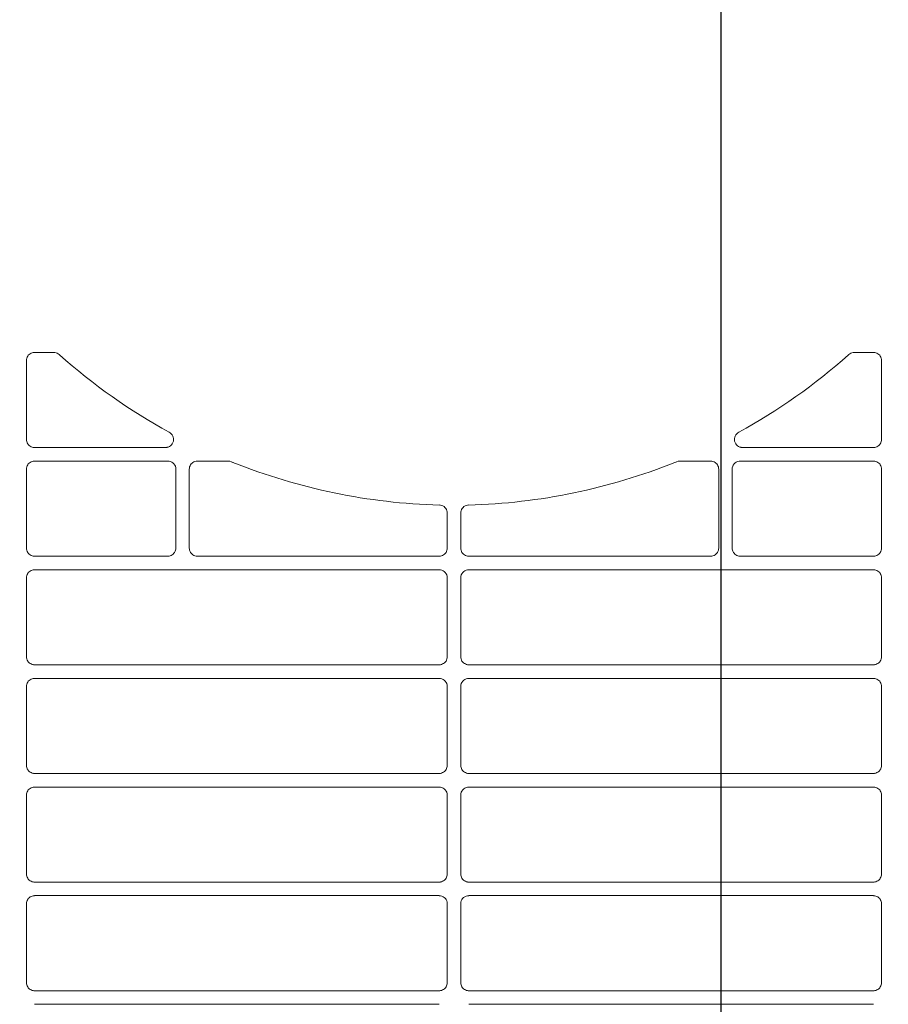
# Model space of a CAD drawing. Header units: millimetres. Extents: x -3034 to 546681, y -100001 to 133386.
# Tile 167 of 173: x 102519 to 102679, y -18222 to -18041. Entities that reach past the tile are written whole.
import ezdxf

# ---------------------------------------------------------------- set-up
doc = ezdxf.new("R2010")
doc.units = ezdxf.units.MM
doc.linetypes.add('ACAD_ISO03W100', pattern=[150, 60, -90])
doc.layers.get('Defpoints').update_dxf_attribs({"color": 252})
for name, color, linetype in [('___INST__AR_podstawy', 3, 'Continuous'), ('DETAIL', 5, 'Continuous'), ('ELEK CIENKIE', 80, 'Continuous'), ('ELEK ODGROMÓWKA', 214, 'Continuous'), ('HVAC_CT_opisy', 3, 'Continuous')]:
    doc.layers.add(name, color=color, linetype=linetype)
doc.layers.add('I_WYMIARY', color=6, linetype='Continuous', lineweight=18)
doc.styles.add('DETALE1_100', font='arial.ttf', dxfattribs={"width": 0.6, "height": 200})
doc.dimstyles.new('Detale 1_100', dxfattribs={"dimscale": 0.12, "dimtxt": 250, "dimasz": 20, "dimexe": 50, "dimexo": 0, "dimgap": 30, "dimtad": 1, "dimdec": 1, "dimlfac": 0.1, "dimzin": 9, "dimdsep": 46, "dimtxsty": 'DETALE1_100', "dimblk1": 'DIM_KRESKA_', "dimblk2": 'DIM_KRESKA_', "dimsah": 1, "dimcen": 0, "dimse1": 1, "dimse2": 1, "dimclrd": 256, "dimclre": 256, "dimclrt": 256, "dimadec": 0, "dimazin": 0, "dimtfac": 0.01, "dimtdec": 1, "dimtix": 1, "dimtofl": 0, "dimtmove": 0, "dimatfit": 3, "dimfxl": 1, "dimtolj": 1, "dimtzin": 12, "dimlwd": -1, "dimarcsym": 0})

# ---------------------------------------------------------------- blocks, each defined once
blk = doc.blocks.new('iglice')
at = {"layer": 'ELEK CIENKIE', "color": 80, "linetype": 'ACAD_ISO03W100', "ltscale": 3}
blk.add_circle((-5706.4, 7322.5), 4350, dxfattribs=at)
blk = doc.blocks.new('wentDACH')
at = {"layer": 'DETAIL', "color": 8, "linetype": 'Continuous', "lineweight": 9}
for p, q in [((-83514.13, 25298.32), (-83513.98, 25298.47)), ((-83513.98, 25298.47), (-83513.81, 25298.6)), ((-83513.81, 25298.6), (-83513.63, 25298.7)), ((-83513.63, 25298.7), (-83513.43, 25298.78)), ((-83513.43, 25298.78), (-83513.22, 25298.83)), ((-83509.46, 25298.84), (-83512.99, 25298.84)), ((-83508.38, 25298.4), (-83508.46, 25298.46)), ((-83363.07, 25298.4), (-83362.99, 25298.46)), ((-83361.99, 25298.84), (-83358.46, 25298.84)), ((-83358.02, 25298.78), (-83358.23, 25298.83)), ((-83357.82, 25298.7), (-83358.02, 25298.78)), ((-83357.64, 25298.6), (-83357.82, 25298.7)), ((-83357.47, 25298.47), (-83357.64, 25298.6)), ((-83357.32, 25298.32), (-83357.47, 25298.47)), ((-83514.48, 25297.35), (-83514.47, 25297.56)), ((-83514.48, 25297.35), (-83514.48, 25282.84)), ((-83514.47, 25297.56), (-83514.43, 25297.77)), ((-83514.43, 25297.77), (-83514.35, 25297.97)), ((-83514.35, 25297.97), (-83514.25, 25298.15)), ((-83514.25, 25298.15), (-83514.13, 25298.32)), ((-83357.2, 25298.15), (-83357.32, 25298.32)), ((-83357.1, 25297.97), (-83357.2, 25298.15)), ((-83357.02, 25297.77), (-83357.1, 25297.97)), ((-83356.98, 25297.56), (-83357.02, 25297.77)), ((-83356.96, 25297.35), (-83356.98, 25297.56)), ((-83356.96, 25297.35), (-83356.96, 25282.84)), ((-83488.19, 25284.16), (-83487.98, 25284.03)), ((-83487.98, 25284.03), (-83487.8, 25283.86)), ((-83383.47, 25284.03), (-83383.65, 25283.86)), ((-83383.26, 25284.16), (-83383.47, 25284.03)), ((-83514.47, 25282.63), (-83514.48, 25282.84)), ((-83514.43, 25282.42), (-83514.47, 25282.63)), ((-83514.35, 25282.22), (-83514.43, 25282.42)), ((-83514.25, 25282.04), (-83514.35, 25282.22)), ((-83487.8, 25283.86), (-83487.64, 25283.67)), ((-83487.64, 25283.67), (-83487.52, 25283.45)), ((-83487.49, 25282.25), (-83487.61, 25282.03)), ((-83487.52, 25283.45), (-83487.43, 25283.22)), ((-83487.41, 25282.48), (-83487.49, 25282.25)), ((-83487.43, 25283.22), (-83487.38, 25282.98)), ((-83487.38, 25282.73), (-83487.41, 25282.48)), ((-83487.38, 25282.98), (-83487.38, 25282.73)), ((-83384.06, 25282.98), (-83384.07, 25282.73)), ((-83384.07, 25282.73), (-83384.04, 25282.48)), ((-83384.02, 25283.22), (-83384.06, 25282.98)), ((-83384.04, 25282.48), (-83383.96, 25282.25)), ((-83383.93, 25283.45), (-83384.02, 25283.22)), ((-83383.96, 25282.25), (-83383.84, 25282.03)), ((-83383.81, 25283.67), (-83383.93, 25283.45)), ((-83383.65, 25283.86), (-83383.81, 25283.67)), ((-83357.2, 25282.04), (-83357.1, 25282.22)), ((-83357.1, 25282.22), (-83357.02, 25282.42)), ((-83357.02, 25282.42), (-83356.98, 25282.63)), ((-83356.98, 25282.63), (-83356.96, 25282.84)), ((-83514.13, 25281.87), (-83514.25, 25282.04)), ((-83513.98, 25281.72), (-83514.13, 25281.87)), ((-83513.81, 25281.59), (-83513.98, 25281.72)), ((-83513.63, 25281.49), (-83513.81, 25281.59)), ((-83513.43, 25281.41), (-83513.63, 25281.49)), ((-83513.23, 25281.36), (-83513.43, 25281.41)), ((-83512.99, 25281.34), (-83488.88, 25281.34)), ((-83488.81, 25281.35), (-83488.88, 25281.34)), ((-83488.74, 25281.35), (-83488.81, 25281.35)), ((-83488.67, 25281.36), (-83488.74, 25281.35)), ((-83488.6, 25281.37), (-83488.67, 25281.36)), ((-83488.53, 25281.38), (-83488.6, 25281.37)), ((-83488.46, 25281.4), (-83488.53, 25281.38)), ((-83488.39, 25281.42), (-83488.46, 25281.4)), ((-83488.15, 25281.53), (-83488.38, 25281.43)), ((-83487.94, 25281.66), (-83488.15, 25281.53)), ((-83487.76, 25281.83), (-83487.94, 25281.66)), ((-83487.61, 25282.03), (-83487.76, 25281.83)), ((-83383.84, 25282.03), (-83383.69, 25281.83)), ((-83383.69, 25281.83), (-83383.51, 25281.66)), ((-83383.51, 25281.66), (-83383.3, 25281.53)), ((-83383.3, 25281.53), (-83383.07, 25281.43)), ((-83383.06, 25281.42), (-83382.99, 25281.4)), ((-83382.99, 25281.4), (-83382.92, 25281.38)), ((-83382.92, 25281.38), (-83382.85, 25281.37)), ((-83382.85, 25281.37), (-83382.78, 25281.36)), ((-83382.78, 25281.36), (-83382.71, 25281.35)), ((-83382.71, 25281.35), (-83382.64, 25281.35)), ((-83382.64, 25281.35), (-83382.57, 25281.34)), ((-83358.46, 25281.34), (-83382.57, 25281.34)), ((-83358.22, 25281.36), (-83358.02, 25281.41)), ((-83358.02, 25281.41), (-83357.82, 25281.49)), ((-83357.82, 25281.49), (-83357.64, 25281.59)), ((-83357.64, 25281.59), (-83357.47, 25281.72)), ((-83357.47, 25281.72), (-83357.32, 25281.87)), ((-83357.32, 25281.87), (-83357.2, 25282.04)), ((-83513.98, 25278.47), (-83513.81, 25278.6)), ((-83513.81, 25278.6), (-83513.63, 25278.7)), ((-83513.63, 25278.7), (-83513.43, 25278.78)), ((-83513.43, 25278.78), (-83513.22, 25278.83)), ((-83488.46, 25278.84), (-83512.99, 25278.84)), ((-83483.98, 25278.47), (-83483.81, 25278.6)), ((-83483.81, 25278.6), (-83483.63, 25278.7)), ((-83483.63, 25278.7), (-83483.43, 25278.78)), ((-83483.43, 25278.78), (-83483.22, 25278.83)), ((-83477.32, 25278.84), (-83482.99, 25278.84)), ((-83394.13, 25278.84), (-83388.46, 25278.84)), ((-83388.02, 25278.78), (-83388.23, 25278.83)), ((-83387.82, 25278.7), (-83388.02, 25278.78)), ((-83387.64, 25278.6), (-83387.82, 25278.7)), ((-83387.47, 25278.47), (-83387.64, 25278.6)), ((-83382.99, 25278.84), (-83358.46, 25278.84)), ((-83358.02, 25278.78), (-83358.23, 25278.83)), ((-83357.82, 25278.7), (-83358.02, 25278.78)), ((-83357.64, 25278.6), (-83357.82, 25278.7)), ((-83357.47, 25278.47), (-83357.64, 25278.6)), ((-83514.48, 25277.35), (-83514.47, 25277.56)), ((-83514.48, 25277.35), (-83514.48, 25262.84)), ((-83514.47, 25277.56), (-83514.43, 25277.77)), ((-83514.43, 25277.77), (-83514.35, 25277.97)), ((-83514.35, 25277.97), (-83514.25, 25278.15)), ((-83514.25, 25278.15), (-83514.13, 25278.32)), ((-83514.13, 25278.32), (-83513.98, 25278.47)), ((-83486.96, 25262.84), (-83486.96, 25277.35)), ((-83484.49, 25277.35), (-83484.47, 25277.56)), ((-83484.49, 25277.35), (-83484.49, 25262.84)), ((-83484.47, 25277.56), (-83484.43, 25277.77)), ((-83484.43, 25277.77), (-83484.35, 25277.97)), ((-83484.35, 25277.97), (-83484.25, 25278.15)), ((-83484.25, 25278.15), (-83484.13, 25278.32)), ((-83484.13, 25278.32), (-83483.98, 25278.47)), ((-83387.32, 25278.32), (-83387.47, 25278.47)), ((-83387.2, 25278.15), (-83387.32, 25278.32)), ((-83387.1, 25277.97), (-83387.2, 25278.15)), ((-83387.02, 25277.77), (-83387.1, 25277.97)), ((-83386.98, 25277.56), (-83387.02, 25277.77)), ((-83386.96, 25277.35), (-83386.98, 25277.56)), ((-83386.96, 25277.35), (-83386.96, 25262.84)), ((-83384.49, 25262.84), (-83384.49, 25277.35)), ((-83357.32, 25278.32), (-83357.47, 25278.47)), ((-83357.2, 25278.15), (-83357.32, 25278.32)), ((-83357.1, 25277.97), (-83357.2, 25278.15)), ((-83357.02, 25277.77), (-83357.1, 25277.97)), ((-83356.98, 25277.56), (-83357.02, 25277.77)), ((-83356.96, 25277.35), (-83356.98, 25277.56)), ((-83356.96, 25277.35), (-83356.96, 25262.84)), ((-83438.42, 25270.76), (-83438.19, 25270.73)), ((-83438.19, 25270.73), (-83437.97, 25270.67)), ((-83437.97, 25270.67), (-83437.76, 25270.58)), ((-83437.76, 25270.58), (-83437.56, 25270.46)), ((-83437.56, 25270.46), (-83437.39, 25270.3)), ((-83437.39, 25270.3), (-83437.24, 25270.13)), ((-83437.24, 25270.13), (-83437.12, 25269.93)), ((-83437.12, 25269.93), (-83437.03, 25269.71)), ((-83437.03, 25269.71), (-83436.98, 25269.49)), ((-83436.98, 25269.49), (-83436.96, 25269.26)), ((-83434.47, 25269.49), (-83434.49, 25269.26)), ((-83434.42, 25269.71), (-83434.47, 25269.49)), ((-83434.33, 25269.93), (-83434.42, 25269.71)), ((-83434.21, 25270.13), (-83434.33, 25269.93)), ((-83434.06, 25270.3), (-83434.21, 25270.13)), ((-83433.89, 25270.46), (-83434.06, 25270.3)), ((-83433.69, 25270.58), (-83433.89, 25270.46)), ((-83433.48, 25270.67), (-83433.69, 25270.58)), ((-83433.26, 25270.73), (-83433.48, 25270.67)), ((-83433.03, 25270.76), (-83433.26, 25270.73)), ((-83436.96, 25262.84), (-83436.96, 25269.26)), ((-83434.49, 25262.84), (-83434.49, 25269.26)), ((-83514.47, 25262.63), (-83514.48, 25262.84)), ((-83514.43, 25262.42), (-83514.47, 25262.63)), ((-83514.35, 25262.22), (-83514.43, 25262.42)), ((-83514.25, 25262.04), (-83514.35, 25262.22)), ((-83487.09, 25262.23), (-83487.19, 25262.04)), ((-83487.02, 25262.42), (-83487.09, 25262.23)), ((-83486.97, 25262.63), (-83487.02, 25262.42)), ((-83486.96, 25262.84), (-83486.97, 25262.63)), ((-83484.47, 25262.63), (-83484.49, 25262.84)), ((-83484.43, 25262.42), (-83484.47, 25262.63)), ((-83484.35, 25262.22), (-83484.43, 25262.42)), ((-83484.25, 25262.04), (-83484.35, 25262.22)), ((-83437.09, 25262.22), (-83437.19, 25262.04)), ((-83437.02, 25262.42), (-83437.09, 25262.22)), ((-83436.98, 25262.63), (-83437.02, 25262.42)), ((-83436.96, 25262.84), (-83436.98, 25262.63)), ((-83434.49, 25262.84), (-83434.47, 25262.63)), ((-83434.47, 25262.63), (-83434.43, 25262.42)), ((-83434.43, 25262.42), (-83434.36, 25262.22)), ((-83434.36, 25262.22), (-83434.26, 25262.04)), ((-83387.19, 25262.04), (-83387.1, 25262.22)), ((-83387.1, 25262.22), (-83387.02, 25262.42)), ((-83387.02, 25262.42), (-83386.98, 25262.63)), ((-83386.98, 25262.63), (-83386.96, 25262.84)), ((-83384.49, 25262.84), (-83384.47, 25262.63)), ((-83384.47, 25262.63), (-83384.43, 25262.42)), ((-83384.43, 25262.42), (-83384.36, 25262.23)), ((-83384.36, 25262.23), (-83384.26, 25262.04)), ((-83357.2, 25262.04), (-83357.1, 25262.22)), ((-83357.1, 25262.22), (-83357.02, 25262.42)), ((-83357.02, 25262.42), (-83356.98, 25262.63)), ((-83356.98, 25262.63), (-83356.96, 25262.84)), ((-83514.13, 25261.87), (-83514.25, 25262.04)), ((-83513.98, 25261.72), (-83514.13, 25261.87)), ((-83513.81, 25261.59), (-83513.98, 25261.72)), ((-83513.63, 25261.49), (-83513.81, 25261.59)), ((-83513.43, 25261.41), (-83513.63, 25261.49)), ((-83513.23, 25261.36), (-83513.43, 25261.41)), ((-83512.99, 25261.34), (-83488.45, 25261.34)), ((-83488.01, 25261.41), (-83488.22, 25261.36)), ((-83487.82, 25261.49), (-83488.01, 25261.41)), ((-83487.63, 25261.59), (-83487.82, 25261.49)), ((-83487.46, 25261.72), (-83487.63, 25261.59)), ((-83487.32, 25261.87), (-83487.46, 25261.72)), ((-83487.19, 25262.04), (-83487.32, 25261.87)), ((-83484.13, 25261.87), (-83484.25, 25262.04)), ((-83483.98, 25261.72), (-83484.13, 25261.87)), ((-83483.81, 25261.59), (-83483.98, 25261.72)), ((-83483.63, 25261.49), (-83483.81, 25261.59)), ((-83483.43, 25261.41), (-83483.63, 25261.49)), ((-83483.23, 25261.36), (-83483.43, 25261.41)), ((-83482.99, 25261.34), (-83438.45, 25261.34)), ((-83438.01, 25261.41), (-83438.22, 25261.36)), ((-83437.82, 25261.49), (-83438.01, 25261.41)), ((-83437.63, 25261.59), (-83437.82, 25261.49)), ((-83437.46, 25261.72), (-83437.63, 25261.59)), ((-83437.32, 25261.87), (-83437.46, 25261.72)), ((-83437.19, 25262.04), (-83437.32, 25261.87)), ((-83434.26, 25262.04), (-83434.13, 25261.87)), ((-83434.13, 25261.87), (-83433.98, 25261.72)), ((-83433.98, 25261.72), (-83433.82, 25261.59)), ((-83433.82, 25261.59), (-83433.63, 25261.49)), ((-83433.63, 25261.49), (-83433.44, 25261.41)), ((-83433.44, 25261.41), (-83433.23, 25261.36)), ((-83388.46, 25261.34), (-83433, 25261.34)), ((-83388.22, 25261.36), (-83388.02, 25261.41)), ((-83388.02, 25261.41), (-83387.82, 25261.49)), ((-83387.82, 25261.49), (-83387.64, 25261.59)), ((-83387.64, 25261.59), (-83387.47, 25261.72)), ((-83387.47, 25261.72), (-83387.32, 25261.87)), ((-83387.32, 25261.87), (-83387.19, 25262.04)), ((-83384.26, 25262.04), (-83384.13, 25261.87)), ((-83384.13, 25261.87), (-83383.99, 25261.72)), ((-83383.99, 25261.72), (-83383.82, 25261.59)), ((-83383.82, 25261.59), (-83383.63, 25261.49)), ((-83383.63, 25261.49), (-83383.44, 25261.41)), ((-83383.44, 25261.41), (-83383.23, 25261.36)), ((-83358.46, 25261.34), (-83383, 25261.34)), ((-83358.22, 25261.36), (-83358.02, 25261.41)), ((-83358.02, 25261.41), (-83357.82, 25261.49)), ((-83357.82, 25261.49), (-83357.64, 25261.59)), ((-83357.64, 25261.59), (-83357.47, 25261.72)), ((-83357.47, 25261.72), (-83357.32, 25261.87)), ((-83357.32, 25261.87), (-83357.2, 25262.04)), ((-83513.98, 25258.47), (-83513.81, 25258.6)), ((-83513.81, 25258.6), (-83513.63, 25258.7)), ((-83513.63, 25258.7), (-83513.43, 25258.78)), ((-83513.43, 25258.78), (-83513.22, 25258.83)), ((-83438.46, 25258.84), (-83512.99, 25258.84)), ((-83432.99, 25258.84), (-83358.46, 25258.84)), ((-83358.02, 25258.78), (-83358.23, 25258.83)), ((-83357.82, 25258.7), (-83358.02, 25258.78)), ((-83357.64, 25258.6), (-83357.82, 25258.7)), ((-83357.47, 25258.47), (-83357.64, 25258.6)), ((-83514.48, 25257.35), (-83514.47, 25257.56)), ((-83514.48, 25257.35), (-83514.48, 25242.84)), ((-83514.47, 25257.56), (-83514.43, 25257.77)), ((-83514.43, 25257.77), (-83514.35, 25257.97)), ((-83514.35, 25257.97), (-83514.25, 25258.15)), ((-83514.25, 25258.15), (-83514.13, 25258.32)), ((-83514.13, 25258.32), (-83513.98, 25258.47)), ((-83436.96, 25242.84), (-83436.96, 25257.35)), ((-83434.49, 25242.84), (-83434.49, 25257.35)), ((-83357.32, 25258.32), (-83357.47, 25258.47)), ((-83357.2, 25258.15), (-83357.32, 25258.32)), ((-83357.1, 25257.97), (-83357.2, 25258.15)), ((-83357.02, 25257.77), (-83357.1, 25257.97)), ((-83356.98, 25257.56), (-83357.02, 25257.77)), ((-83356.96, 25257.35), (-83356.98, 25257.56)), ((-83356.96, 25257.35), (-83356.96, 25242.84)), ((-83514.47, 25242.63), (-83514.48, 25242.84)), ((-83514.43, 25242.42), (-83514.47, 25242.63)), ((-83514.35, 25242.22), (-83514.43, 25242.42)), ((-83437.02, 25242.42), (-83437.09, 25242.22)), ((-83436.98, 25242.63), (-83437.02, 25242.42)), ((-83436.96, 25242.84), (-83436.98, 25242.63)), ((-83434.49, 25242.84), (-83434.47, 25242.63)), ((-83434.47, 25242.63), (-83434.43, 25242.42)), ((-83434.43, 25242.42), (-83434.36, 25242.22)), ((-83357.1, 25242.22), (-83357.02, 25242.42)), ((-83357.02, 25242.42), (-83356.98, 25242.63)), ((-83356.98, 25242.63), (-83356.96, 25242.84)), ((-83514.25, 25242.04), (-83514.35, 25242.22)), ((-83514.13, 25241.87), (-83514.25, 25242.04)), ((-83513.98, 25241.72), (-83514.13, 25241.87)), ((-83513.81, 25241.59), (-83513.98, 25241.72)), ((-83513.63, 25241.49), (-83513.81, 25241.59)), ((-83513.43, 25241.41), (-83513.63, 25241.49)), ((-83513.23, 25241.36), (-83513.43, 25241.41)), ((-83512.99, 25241.34), (-83438.45, 25241.34)), ((-83438.01, 25241.41), (-83438.22, 25241.36)), ((-83437.82, 25241.49), (-83438.01, 25241.41)), ((-83437.63, 25241.59), (-83437.82, 25241.49)), ((-83437.46, 25241.72), (-83437.63, 25241.59)), ((-83437.32, 25241.87), (-83437.46, 25241.72)), ((-83437.19, 25242.04), (-83437.32, 25241.87)), ((-83437.09, 25242.22), (-83437.19, 25242.04)), ((-83434.36, 25242.22), (-83434.26, 25242.04)), ((-83434.26, 25242.04), (-83434.13, 25241.87)), ((-83434.13, 25241.87), (-83433.98, 25241.72)), ((-83433.98, 25241.72), (-83433.82, 25241.59)), ((-83433.82, 25241.59), (-83433.63, 25241.49)), ((-83433.63, 25241.49), (-83433.44, 25241.41)), ((-83433.44, 25241.41), (-83433.23, 25241.36)), ((-83358.46, 25241.34), (-83433, 25241.34)), ((-83358.22, 25241.36), (-83358.02, 25241.41)), ((-83358.02, 25241.41), (-83357.82, 25241.49)), ((-83357.82, 25241.49), (-83357.64, 25241.59)), ((-83357.64, 25241.59), (-83357.47, 25241.72)), ((-83357.47, 25241.72), (-83357.32, 25241.87)), ((-83357.32, 25241.87), (-83357.2, 25242.04)), ((-83357.2, 25242.04), (-83357.1, 25242.22)), ((-83513.81, 25238.6), (-83513.63, 25238.7)), ((-83513.63, 25238.7), (-83513.43, 25238.78)), ((-83513.43, 25238.78), (-83513.22, 25238.83)), ((-83438.46, 25238.84), (-83512.99, 25238.84)), ((-83432.99, 25238.84), (-83358.46, 25238.84)), ((-83358.02, 25238.78), (-83358.23, 25238.83)), ((-83357.82, 25238.7), (-83358.02, 25238.78)), ((-83357.64, 25238.6), (-83357.82, 25238.7)), ((-83514.48, 25237.35), (-83514.47, 25237.56)), ((-83514.48, 25237.35), (-83514.48, 25222.84)), ((-83514.47, 25237.56), (-83514.43, 25237.77)), ((-83514.43, 25237.77), (-83514.35, 25237.97)), ((-83514.35, 25237.97), (-83514.25, 25238.15)), ((-83514.25, 25238.15), (-83514.13, 25238.32)), ((-83514.13, 25238.32), (-83513.98, 25238.47)), ((-83513.98, 25238.47), (-83513.81, 25238.6)), ((-83436.96, 25222.84), (-83436.96, 25237.35)), ((-83434.49, 25222.84), (-83434.49, 25237.35)), ((-83357.47, 25238.47), (-83357.64, 25238.6)), ((-83357.32, 25238.32), (-83357.47, 25238.47)), ((-83357.2, 25238.15), (-83357.32, 25238.32)), ((-83357.1, 25237.97), (-83357.2, 25238.15)), ((-83357.02, 25237.77), (-83357.1, 25237.97)), ((-83356.98, 25237.56), (-83357.02, 25237.77)), ((-83356.96, 25237.35), (-83356.98, 25237.56)), ((-83356.96, 25237.35), (-83356.96, 25222.84)), ((-83514.47, 25222.63), (-83514.48, 25222.84)), ((-83514.43, 25222.42), (-83514.47, 25222.63)), ((-83514.35, 25222.22), (-83514.43, 25222.42)), ((-83437.02, 25222.42), (-83437.09, 25222.23)), ((-83436.98, 25222.63), (-83437.02, 25222.42)), ((-83436.96, 25222.84), (-83436.98, 25222.63)), ((-83434.49, 25222.84), (-83434.47, 25222.63)), ((-83434.47, 25222.63), (-83434.43, 25222.42)), ((-83434.43, 25222.42), (-83434.36, 25222.23)), ((-83357.1, 25222.22), (-83357.02, 25222.42)), ((-83357.02, 25222.42), (-83356.98, 25222.63)), ((-83356.98, 25222.63), (-83356.96, 25222.84)), ((-83514.25, 25222.04), (-83514.35, 25222.22)), ((-83514.13, 25221.87), (-83514.25, 25222.04)), ((-83513.98, 25221.72), (-83514.13, 25221.87)), ((-83513.81, 25221.59), (-83513.98, 25221.72)), ((-83513.63, 25221.49), (-83513.81, 25221.59)), ((-83513.43, 25221.41), (-83513.63, 25221.49)), ((-83513.23, 25221.36), (-83513.43, 25221.41)), ((-83512.99, 25221.34), (-83438.45, 25221.34)), ((-83438.01, 25221.41), (-83438.22, 25221.36)), ((-83437.82, 25221.49), (-83438.01, 25221.41)), ((-83437.63, 25221.59), (-83437.82, 25221.49)), ((-83437.46, 25221.72), (-83437.63, 25221.59)), ((-83437.32, 25221.87), (-83437.46, 25221.72)), ((-83437.19, 25222.04), (-83437.32, 25221.87)), ((-83437.09, 25222.23), (-83437.19, 25222.04)), ((-83434.36, 25222.23), (-83434.26, 25222.04)), ((-83434.26, 25222.04), (-83434.13, 25221.87)), ((-83434.13, 25221.87), (-83433.98, 25221.72)), ((-83433.98, 25221.72), (-83433.82, 25221.59)), ((-83433.82, 25221.59), (-83433.63, 25221.49)), ((-83433.63, 25221.49), (-83433.44, 25221.41)), ((-83433.44, 25221.41), (-83433.23, 25221.36)), ((-83358.46, 25221.34), (-83433, 25221.34)), ((-83358.22, 25221.36), (-83358.02, 25221.41)), ((-83358.02, 25221.41), (-83357.82, 25221.49)), ((-83357.82, 25221.49), (-83357.64, 25221.59)), ((-83357.64, 25221.59), (-83357.47, 25221.72)), ((-83357.47, 25221.72), (-83357.32, 25221.87)), ((-83357.32, 25221.87), (-83357.2, 25222.04)), ((-83357.2, 25222.04), (-83357.1, 25222.22)), ((-83513.81, 25218.6), (-83513.62, 25218.7)), ((-83513.62, 25218.7), (-83513.43, 25218.78)), ((-83513.43, 25218.78), (-83513.22, 25218.83)), ((-83438.46, 25218.84), (-83512.99, 25218.84)), ((-83432.99, 25218.84), (-83358.46, 25218.84)), ((-83358.02, 25218.78), (-83358.23, 25218.83)), ((-83357.82, 25218.7), (-83358.02, 25218.78)), ((-83357.64, 25218.6), (-83357.82, 25218.7)), ((-83514.48, 25217.35), (-83514.47, 25217.56)), ((-83514.48, 25217.35), (-83514.48, 25202.84)), ((-83514.47, 25217.56), (-83514.43, 25217.77)), ((-83514.43, 25217.77), (-83514.35, 25217.97)), ((-83514.35, 25217.97), (-83514.25, 25218.15)), ((-83514.25, 25218.15), (-83514.13, 25218.32)), ((-83514.13, 25218.32), (-83513.98, 25218.47)), ((-83513.98, 25218.47), (-83513.81, 25218.6)), ((-83436.96, 25202.84), (-83436.96, 25217.35)), ((-83434.49, 25202.84), (-83434.49, 25217.35)), ((-83357.47, 25218.47), (-83357.64, 25218.6)), ((-83357.32, 25218.32), (-83357.47, 25218.47)), ((-83357.2, 25218.15), (-83357.32, 25218.32)), ((-83357.1, 25217.97), (-83357.2, 25218.15)), ((-83357.02, 25217.77), (-83357.1, 25217.97)), ((-83356.98, 25217.56), (-83357.02, 25217.77)), ((-83356.96, 25217.35), (-83356.98, 25217.56)), ((-83356.96, 25217.35), (-83356.96, 25202.84)), ((-83514.47, 25202.63), (-83514.48, 25202.84)), ((-83514.43, 25202.42), (-83514.47, 25202.63)), ((-83514.35, 25202.22), (-83514.43, 25202.42)), ((-83437.02, 25202.42), (-83437.09, 25202.23)), ((-83436.98, 25202.63), (-83437.02, 25202.42)), ((-83436.96, 25202.84), (-83436.98, 25202.63)), ((-83434.49, 25202.84), (-83434.47, 25202.63)), ((-83434.47, 25202.63), (-83434.43, 25202.42)), ((-83434.43, 25202.42), (-83434.36, 25202.23)), ((-83357.1, 25202.22), (-83357.02, 25202.42)), ((-83357.02, 25202.42), (-83356.98, 25202.63)), ((-83356.98, 25202.63), (-83356.96, 25202.84)), ((-83514.25, 25202.04), (-83514.35, 25202.22)), ((-83514.13, 25201.87), (-83514.25, 25202.04)), ((-83513.98, 25201.72), (-83514.13, 25201.87)), ((-83513.81, 25201.59), (-83513.98, 25201.72)), ((-83513.63, 25201.49), (-83513.81, 25201.59)), ((-83513.43, 25201.41), (-83513.63, 25201.49)), ((-83513.23, 25201.36), (-83513.43, 25201.41)), ((-83512.99, 25201.34), (-83438.45, 25201.34)), ((-83438.01, 25201.41), (-83438.22, 25201.36)), ((-83437.82, 25201.49), (-83438.01, 25201.41)), ((-83437.63, 25201.59), (-83437.82, 25201.49)), ((-83437.46, 25201.72), (-83437.63, 25201.59)), ((-83437.32, 25201.87), (-83437.46, 25201.72)), ((-83437.19, 25202.04), (-83437.32, 25201.87)), ((-83437.09, 25202.23), (-83437.19, 25202.04)), ((-83434.36, 25202.23), (-83434.26, 25202.04)), ((-83434.26, 25202.04), (-83434.13, 25201.87)), ((-83434.13, 25201.87), (-83433.98, 25201.72)), ((-83433.98, 25201.72), (-83433.82, 25201.59)), ((-83433.82, 25201.59), (-83433.63, 25201.49)), ((-83433.63, 25201.49), (-83433.44, 25201.41)), ((-83433.44, 25201.41), (-83433.23, 25201.36)), ((-83358.46, 25201.34), (-83433, 25201.34)), ((-83358.22, 25201.36), (-83358.02, 25201.41)), ((-83358.02, 25201.41), (-83357.82, 25201.49)), ((-83357.82, 25201.49), (-83357.64, 25201.59)), ((-83357.64, 25201.59), (-83357.47, 25201.72)), ((-83357.47, 25201.72), (-83357.32, 25201.87)), ((-83357.32, 25201.87), (-83357.2, 25202.04)), ((-83357.2, 25202.04), (-83357.1, 25202.22)), ((-83513.62, 25198.7), (-83513.43, 25198.78)), ((-83513.43, 25198.78), (-83513.22, 25198.83)), ((-83438.46, 25198.85), (-83512.99, 25198.85)), ((-83432.99, 25198.85), (-83358.46, 25198.85)), ((-83358.02, 25198.78), (-83358.23, 25198.83)), ((-83357.82, 25198.7), (-83358.02, 25198.78)), ((-83514.48, 25197.35), (-83514.47, 25197.56)), ((-83514.48, 25197.35), (-83514.48, 25182.84)), ((-83514.47, 25197.56), (-83514.43, 25197.77)), ((-83514.43, 25197.77), (-83514.35, 25197.97)), ((-83514.35, 25197.97), (-83514.25, 25198.15)), ((-83514.25, 25198.15), (-83514.13, 25198.32)), ((-83514.13, 25198.32), (-83513.98, 25198.47)), ((-83513.98, 25198.47), (-83513.81, 25198.6)), ((-83513.81, 25198.6), (-83513.62, 25198.7)), ((-83436.96, 25182.84), (-83436.96, 25197.35)), ((-83434.49, 25182.84), (-83434.49, 25197.35)), ((-83357.64, 25198.6), (-83357.82, 25198.7)), ((-83357.47, 25198.47), (-83357.64, 25198.6)), ((-83357.32, 25198.32), (-83357.47, 25198.47)), ((-83357.2, 25198.15), (-83357.32, 25198.32)), ((-83357.1, 25197.97), (-83357.2, 25198.15)), ((-83357.02, 25197.77), (-83357.1, 25197.97)), ((-83356.98, 25197.56), (-83357.02, 25197.77)), ((-83356.96, 25197.35), (-83356.98, 25197.56)), ((-83356.96, 25197.35), (-83356.96, 25182.84)), ((-83514.47, 25182.63), (-83514.48, 25182.84)), ((-83514.43, 25182.42), (-83514.47, 25182.63)), ((-83436.98, 25182.63), (-83437.02, 25182.42)), ((-83436.96, 25182.84), (-83436.98, 25182.63)), ((-83434.49, 25182.84), (-83434.47, 25182.63)), ((-83434.47, 25182.63), (-83434.43, 25182.42)), ((-83357.02, 25182.42), (-83356.98, 25182.63)), ((-83356.98, 25182.63), (-83356.96, 25182.84)), ((-83514.35, 25182.22), (-83514.43, 25182.42)), ((-83514.25, 25182.04), (-83514.35, 25182.22)), ((-83514.13, 25181.87), (-83514.25, 25182.04)), ((-83513.98, 25181.72), (-83514.13, 25181.87)), ((-83513.81, 25181.59), (-83513.98, 25181.72)), ((-83513.63, 25181.49), (-83513.81, 25181.59)), ((-83513.43, 25181.41), (-83513.63, 25181.49)), ((-83513.23, 25181.36), (-83513.43, 25181.41)), ((-83512.99, 25181.34), (-83438.45, 25181.34)), ((-83438.01, 25181.41), (-83438.22, 25181.36)), ((-83437.82, 25181.49), (-83438.01, 25181.41)), ((-83437.63, 25181.59), (-83437.82, 25181.49)), ((-83437.46, 25181.72), (-83437.63, 25181.59)), ((-83437.32, 25181.87), (-83437.46, 25181.72)), ((-83437.19, 25182.04), (-83437.32, 25181.87)), ((-83437.09, 25182.23), (-83437.19, 25182.04)), ((-83437.02, 25182.42), (-83437.09, 25182.23)), ((-83434.43, 25182.42), (-83434.36, 25182.23)), ((-83434.36, 25182.23), (-83434.26, 25182.04)), ((-83434.26, 25182.04), (-83434.13, 25181.87)), ((-83434.13, 25181.87), (-83433.99, 25181.72)), ((-83433.99, 25181.72), (-83433.82, 25181.59)), ((-83433.82, 25181.59), (-83433.63, 25181.49)), ((-83433.63, 25181.49), (-83433.44, 25181.41)), ((-83433.44, 25181.41), (-83433.23, 25181.36)), ((-83358.45, 25181.34), (-83433, 25181.34)), ((-83358.22, 25181.36), (-83358.02, 25181.41)), ((-83358.02, 25181.41), (-83357.82, 25181.49)), ((-83357.82, 25181.49), (-83357.64, 25181.59)), ((-83357.64, 25181.59), (-83357.47, 25181.72)), ((-83357.47, 25181.72), (-83357.32, 25181.87)), ((-83357.32, 25181.87), (-83357.2, 25182.04)), ((-83357.2, 25182.04), (-83357.1, 25182.22)), ((-83357.1, 25182.22), (-83357.02, 25182.42)), ((-83438.46, 25178.85), (-83512.99, 25178.85)), ((-83432.99, 25178.85), (-83358.46, 25178.85))]:
    blk.add_line(p, q, dxfattribs=at)
for centre, radius, start, end in [((-83512.99, 25297.33), 1.51, 90.0023, 98.934), ((-83509.46, 25297.35), 1.5, 81.6522, 89.9932), ((-83509.46, 25297.34), 1.5, 48.2665, 81.6324), ((-83361.99, 25297.34), 1.5, 98.3676, 131.7335), ((-83361.99, 25297.35), 1.5, 90.0068, 98.3478), ((-83358.46, 25297.33), 1.51, 81.066, 89.9977), ((-83435.65, 25380.13), 109.41, 228.3343, 241.2989), ((-83435.8, 25380.13), 109.41, 298.7011, 311.6657), ((-83512.99, 25282.85), 1.51, 261.0617, 269.9981), ((-83488.87, 25282.88), 1.53, 288.4628, 288.8901), ((-83382.58, 25282.88), 1.53, 251.1099, 251.5372), ((-83358.46, 25282.85), 1.51, 270.0019, 278.9383), ((-83512.99, 25277.33), 1.51, 90.0024, 98.9336), ((-83488.46, 25277.34), 1.5, 81.0395, 89.9976), ((-83488.45, 25277.35), 1.5, 359.9424, 81.0463), ((-83482.99, 25277.33), 1.51, 90.0024, 98.9349), ((-83477.32, 25277.33), 1.52, 67.9388, 89.9661), ((-83435.66, 25380.09), 109.37, 247.935, 248.1159), ((-83435.65, 25380.13), 109.41, 248.1159, 268.5468), ((-83435.8, 25380.13), 109.41, 271.4532, 291.8841), ((-83435.79, 25380.09), 109.37, 291.8841, 292.065), ((-83394.13, 25277.33), 1.52, 90.0339, 112.0612), ((-83388.46, 25277.33), 1.51, 81.0651, 89.9976), ((-83382.99, 25277.35), 1.5, 98.9537, 180.0576), ((-83382.99, 25277.34), 1.5, 90.0024, 98.9605), ((-83358.46, 25277.33), 1.51, 81.0664, 89.9976), ((-83512.99, 25262.85), 1.5, 261.0615, 269.9981), ((-83488.45, 25262.84), 1.5, 270.0019, 278.9959), ((-83482.99, 25262.85), 1.5, 261.0612, 269.9981), ((-83438.45, 25262.84), 1.5, 270.0019, 278.9549), ((-83433, 25262.84), 1.5, 261.0451, 269.9981), ((-83388.46, 25262.85), 1.5, 270.0019, 278.9388), ((-83383, 25262.84), 1.5, 261.0041, 269.9981), ((-83358.46, 25262.85), 1.5, 270.0019, 278.9385), ((-83512.99, 25257.33), 1.51, 90.0024, 98.9332), ((-83438.46, 25257.34), 1.5, 81.0493, 89.9976), ((-83438.46, 25257.35), 1.49, 359.9541, 81.0737), ((-83432.99, 25257.35), 1.49, 98.9263, 180.0459), ((-83432.99, 25257.34), 1.5, 90.0024, 98.9507), ((-83358.46, 25257.33), 1.51, 81.0668, 89.9976), ((-83512.99, 25242.85), 1.5, 261.0614, 269.9982), ((-83438.45, 25242.84), 1.5, 270.0019, 278.955), ((-83433, 25242.84), 1.5, 261.045, 269.9981), ((-83358.46, 25242.85), 1.5, 270.0018, 278.9386), ((-83512.99, 25237.33), 1.51, 90.0024, 98.9328), ((-83438.46, 25237.34), 1.5, 81.0497, 89.9975), ((-83438.46, 25237.35), 1.49, 359.9604, 81.0781), ((-83432.99, 25237.35), 1.49, 98.9219, 180.0396), ((-83432.99, 25237.34), 1.5, 90.0025, 98.9503), ((-83358.46, 25237.33), 1.51, 81.0672, 89.9976), ((-83512.99, 25222.85), 1.5, 261.0613, 269.9982), ((-83438.45, 25222.84), 1.5, 270.0018, 278.955), ((-83433, 25222.84), 1.5, 261.045, 269.9982), ((-83358.46, 25222.85), 1.5, 270.0018, 278.9387), ((-83512.99, 25217.33), 1.51, 90.0024, 98.9323), ((-83438.46, 25217.34), 1.5, 81.0501, 89.9975), ((-83438.46, 25217.35), 1.49, 359.9667, 81.0826), ((-83432.99, 25217.35), 1.49, 98.9174, 180.0333), ((-83432.99, 25217.34), 1.5, 90.0025, 98.9499), ((-83358.46, 25217.33), 1.51, 81.0677, 89.9976), ((-83512.99, 25202.85), 1.5, 261.0612, 269.9982), ((-83438.45, 25202.84), 1.5, 270.0018, 278.955), ((-83433, 25202.84), 1.5, 261.045, 269.9982), ((-83358.46, 25202.85), 1.5, 270.0018, 278.9388), ((-83512.99, 25197.33), 1.51, 90.0025, 98.9318), ((-83438.46, 25197.34), 1.5, 81.0506, 89.9975), ((-83438.46, 25197.35), 1.5, 359.973, 81.0871), ((-83432.99, 25197.35), 1.5, 98.9129, 180.027), ((-83432.99, 25197.34), 1.5, 90.0025, 98.9494), ((-83358.46, 25197.33), 1.51, 81.0682, 89.9975), ((-83512.99, 25182.85), 1.5, 261.0611, 269.9982), ((-83438.45, 25182.84), 1.5, 270.0018, 278.955), ((-83433, 25182.84), 1.5, 261.045, 269.9982), ((-83358.45, 25182.85), 1.5, 270.0018, 278.9389)]:
    blk.add_arc(centre, radius, start, end, dxfattribs=at)
blk = doc.blocks.new('DIM_KRESKA_')
for p, q in [((0, 14), (0, -14)), ((-6, 0), (6, 0))]:
    blk.add_line(p, q)
at = {"const_width": 1.2}
blk.add_lwpolyline([(-4.243, -4.243), (4.243, 4.243)], dxfattribs=at)
blk = doc.blocks.new('*D524')
at = {"layer": 'Defpoints', "color": 0}
for p in [(101226.4, -17351.32), (109926.4, -17351.32), (109926.4, -19434.49)]:
    blk.add_point(p, dxfattribs=at)
at = {"layer": 'I_WYMIARY'}
blk.add_line((101228.8, -19434.49), (109924, -19434.49), dxfattribs=at)
at = {"layer": 'I_WYMIARY', "xscale": 2.4, "yscale": 2.4, "zscale": 2.4, "rotation": 180}
blk.add_blockref('DIM_KRESKA_', (101226.4, -19434.49), dxfattribs=at)
at = {"layer": 'I_WYMIARY', "xscale": 2.4, "yscale": 2.4, "zscale": 2.4}
blk.add_blockref('DIM_KRESKA_', (109926.4, -19434.49), dxfattribs=at)
at = {"layer": 'I_WYMIARY', "insert": (105576.4, -19328.7), "char_height": 200, "attachment_point": 5, "style": 'DETALE1_100'}
blk.add_mtext('\\A1;870', dxfattribs=at)

msp = doc.modelspace()

# ---------------------------------------------------------------- linework, layer by layer
at = {"layer": 'HVAC_CT_opisy', "transparency": 33554687}
msp.add_lwpolyline([(102648.085, -19774.683), (102648.085, -17914.821)], dxfattribs=at)

# ---------------------------------------------------------------- block references
at = {"layer": '___INST__AR_podstawy', "color": 210, "lineweight": 40}
msp.add_blockref('wentDACH', (186034.592, -43400.942), dxfattribs=at)
at = {"layer": 'ELEK ODGROMÓWKA'}
msp.add_blockref('iglice', (111335.99, -24243.943), dxfattribs=at)

# ---------------------------------------------------------------- dimensions: what is measured, and where the dimension line sits
at = {"layer": 'I_WYMIARY'}
dim = msp.add_linear_dim(base=(109926.396, -19434.486), p1=(101226.396, -17351.322), p2=(109926.396, -17351.322), dimstyle='Detale 1_100', dxfattribs=at)
dim.commit()
dim.dimension.update_dxf_attribs({"geometry": '*D524', "text_midpoint": (105576.396, -19328.703)})

doc.saveas('drawing.dxf')
